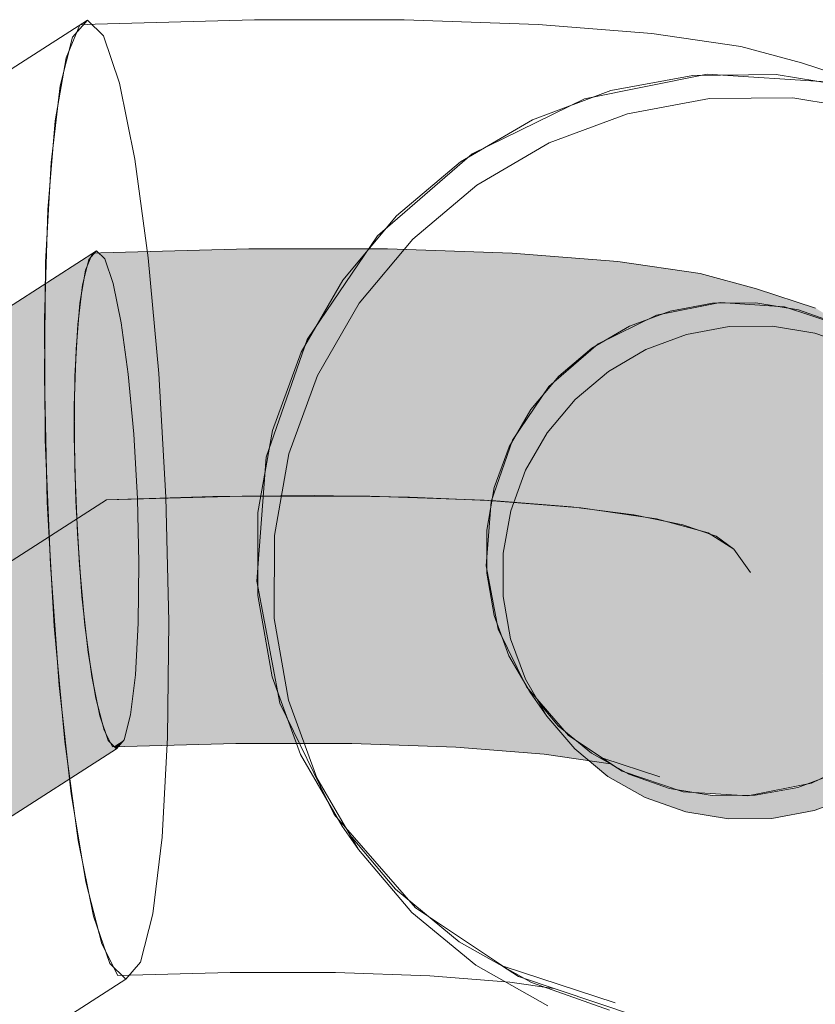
# Model space of a CAD drawing. Header units: millimetres. Extents: x 11681 to 15516, y 25095 to 29743.
# Tile 50 of 96: x 13059 to 13077, y 27711 to 27733. Entities that reach past the tile are written whole.
import ezdxf

# ---------------------------------------------------------------- set-up
doc = ezdxf.new("R2010")
doc.units = ezdxf.units.MM
doc.layers.add('510-I Elektryczne', color=7, linetype='Continuous')
doc.layers.add('510-I Elektryczne_Nr_pióra__172', color=7, linetype='Continuous', lineweight=20, true_color=0x663200)
doc.layers.add('510-I Elektryczne_Nr_pióra__19', color=255, linetype='Continuous', lineweight=30)
doc.layers.add('XREF', color=8, linetype='Continuous', lineweight=9)

# ---------------------------------------------------------------- blocks, each defined once
blk = doc.blocks.new('parter 2025.10.15')
at = {"layer": '510-I Elektryczne', "linetype": 'Continuous', "lineweight": 5}
for points in [[(778.698, 2336.93), (778.524, 2336.923), (781.466, 2337.002), (781.906, 2337.017)], [(778.698, 2336.93), (778.524, 2336.923), (781.466, 2337.002), (781.906, 2337.017)], [(781.906, 2337.017), (781.466, 2337.002), (784.229, 2336.999), (784.917, 2337.013)], [(781.906, 2337.017), (781.466, 2337.002), (784.229, 2336.999), (784.917, 2337.013)], [(784.917, 2337.013), (784.229, 2336.999), (786.706, 2336.913), (787.618, 2336.919)], [(784.917, 2337.013), (784.229, 2336.999), (786.706, 2336.913), (787.618, 2336.919)], [(772.211, 2332.861), (772.045, 2332.67), (778.444, 2336.782), (778.609, 2336.973)], [(772.211, 2332.861), (772.045, 2332.67), (778.444, 2336.782), (778.609, 2336.973)], [(778.252, 2335.801), (778.972, 2336.263), (778.789, 2336.796), (778.381, 2336.533), (778.305, 2336.236)], [(778.252, 2335.801), (778.972, 2336.263), (778.789, 2336.796), (778.381, 2336.533), (778.305, 2336.236)], [(778.524, 2336.923), (778.37, 2336.55), (781.048, 2336.623), (781.466, 2337.002)], [(778.524, 2336.923), (778.37, 2336.55), (781.048, 2336.623), (781.466, 2337.002)], [(778.444, 2336.782), (778.381, 2336.533), (778.789, 2336.796), (778.609, 2336.973)], [(778.444, 2336.782), (778.381, 2336.533), (778.789, 2336.796), (778.609, 2336.973)], [(781.048, 2336.623), (783.561, 2336.62), (784.229, 2336.999), (781.466, 2337.002)], [(781.048, 2336.623), (783.561, 2336.62), (784.229, 2336.999), (781.466, 2337.002)], [(784.229, 2336.999), (783.561, 2336.62), (785.815, 2336.541), (786.706, 2336.913)], [(784.229, 2336.999), (783.561, 2336.62), (785.815, 2336.541), (786.706, 2336.913)], [(785.815, 2336.541), (787.724, 2336.391), (788.805, 2336.747), (786.706, 2336.913)], [(785.815, 2336.541), (787.724, 2336.391), (788.805, 2336.747), (786.706, 2336.913)], [(786.706, 2336.913), (788.805, 2336.747), (789.906, 2336.739), (787.618, 2336.919)], [(786.706, 2336.913), (788.805, 2336.747), (789.906, 2336.739), (787.618, 2336.919)], [(772.045, 2332.67), (771.906, 2332.124), (778.305, 2336.236), (778.444, 2336.782)], [(772.045, 2332.67), (771.906, 2332.124), (778.305, 2336.236), (778.444, 2336.782)], [(778.37, 2336.55), (778.248, 2335.839), (780.678, 2335.905), (781.048, 2336.623)], [(778.37, 2336.55), (778.248, 2335.839), (780.678, 2335.905), (781.048, 2336.623)], [(780.678, 2335.905), (782.959, 2335.902), (783.561, 2336.62), (781.048, 2336.623)], [(780.678, 2335.905), (782.959, 2335.902), (783.561, 2336.62), (781.048, 2336.623)], [(783.561, 2336.62), (782.959, 2335.902), (785.005, 2335.831), (785.815, 2336.541)], [(783.561, 2336.62), (782.959, 2335.902), (785.005, 2335.831), (785.815, 2336.541)], [(787.724, 2336.391), (789.217, 2336.173), (790.445, 2336.508), (788.805, 2336.747)], [(787.724, 2336.391), (789.217, 2336.173), (790.445, 2336.508), (788.805, 2336.747)], [(788.805, 2336.747), (790.445, 2336.508), (791.694, 2336.479), (789.906, 2336.739)], [(788.805, 2336.747), (790.445, 2336.508), (791.694, 2336.479), (789.906, 2336.739)], [(785.005, 2335.831), (786.738, 2335.694), (787.724, 2336.391), (785.815, 2336.541)], [(785.005, 2335.831), (786.738, 2335.694), (787.724, 2336.391), (785.815, 2336.541)], [(786.738, 2335.694), (788.093, 2335.497), (789.217, 2336.173), (787.724, 2336.391)], [(786.738, 2335.694), (788.093, 2335.497), (789.217, 2336.173), (787.724, 2336.391)], [(790.445, 2336.508), (789.217, 2336.173), (790.236, 2335.898), (791.565, 2336.205)], [(790.445, 2336.508), (789.217, 2336.173), (790.236, 2335.898), (791.565, 2336.205)], [(791.694, 2336.479), (790.445, 2336.508), (791.565, 2336.205), (792.915, 2336.149)], [(791.694, 2336.479), (790.445, 2336.508), (791.565, 2336.205), (792.915, 2336.149)], [(771.906, 2332.124), (771.802, 2331.261), (778.201, 2335.373), (778.305, 2336.236)], [(771.906, 2332.124), (771.802, 2331.261), (778.201, 2335.373), (778.305, 2336.236)], [(778.169, 2334.784), (779.144, 2335.411), (778.972, 2336.263), (778.252, 2335.801), (778.201, 2335.373)], [(778.169, 2334.784), (779.144, 2335.411), (778.972, 2336.263), (778.252, 2335.801), (778.201, 2335.373)], [(789.217, 2336.173), (788.093, 2335.497), (789.017, 2335.247), (790.236, 2335.898)], [(789.217, 2336.173), (788.093, 2335.497), (789.017, 2335.247), (790.236, 2335.898)], [(791.565, 2336.205), (790.236, 2335.898), (790.742, 2335.574), (792.122, 2335.85)], [(791.565, 2336.205), (790.236, 2335.898), (790.742, 2335.574), (792.122, 2335.85)], [(792.915, 2336.149), (791.565, 2336.205), (792.122, 2335.85), (793.522, 2335.761)], [(792.915, 2336.149), (791.565, 2336.205), (792.122, 2335.85), (793.522, 2335.761)], [(794.194, 2335.731), (792.915, 2336.149), (793.522, 2335.761), (794.848, 2335.314)], [(794.194, 2335.731), (792.915, 2336.149), (793.522, 2335.761), (794.848, 2335.314)], [(778.248, 2335.839), (778.165, 2334.838), (780.382, 2334.898), (780.678, 2335.905)], [(778.248, 2335.839), (778.165, 2334.838), (780.382, 2334.898), (780.678, 2335.905)], [(780.678, 2335.905), (780.382, 2334.898), (782.464, 2334.895), (782.959, 2335.902)], [(780.678, 2335.905), (780.382, 2334.898), (782.464, 2334.895), (782.959, 2335.902)], [(782.959, 2335.902), (782.464, 2334.895), (784.331, 2334.83), (785.005, 2335.831)], [(782.959, 2335.902), (782.464, 2334.895), (784.331, 2334.83), (785.005, 2335.831)], [(784.331, 2334.83), (785.913, 2334.705), (786.738, 2335.694), (785.005, 2335.831)], [(784.331, 2334.83), (785.913, 2334.705), (786.738, 2335.694), (785.005, 2335.831)], [(790.236, 2335.898), (789.017, 2335.247), (789.477, 2334.953), (790.742, 2335.574)], [(790.236, 2335.898), (789.017, 2335.247), (789.477, 2334.953), (790.742, 2335.574)], [(791.962, 2335.837), (791.039, 2335.666), (791.395, 2335.161), (792.319, 2335.332)], [(791.962, 2335.837), (791.039, 2335.666), (791.395, 2335.161), (792.319, 2335.332)], [(791.36, 2335.698), (791.874, 2335.657), (791.726, 2335.771)], [(791.36, 2335.698), (791.874, 2335.657), (791.726, 2335.771)], [(791.726, 2335.771), (791.874, 2335.657), (793.918, 2335.36), (793.327, 2335.773), (792.122, 2335.85)], [(791.726, 2335.771), (791.874, 2335.657), (793.918, 2335.36), (793.327, 2335.773), (792.122, 2335.85)], [(792.9, 2335.846), (791.962, 2335.837), (792.319, 2335.332), (793.256, 2335.342)], [(792.9, 2335.846), (791.962, 2335.837), (792.319, 2335.332), (793.256, 2335.342)], [(793.823, 2335.693), (792.9, 2335.846), (793.256, 2335.342), (794.179, 2335.188)], [(793.823, 2335.693), (792.9, 2335.846), (793.256, 2335.342), (794.179, 2335.188)], [(793.327, 2335.773), (793.918, 2335.36), (795.314, 2334.982), (794.787, 2335.334), (793.522, 2335.761)], [(793.327, 2335.773), (793.918, 2335.36), (795.314, 2334.982), (794.787, 2335.334), (793.522, 2335.761)], [(785.913, 2334.705), (787.149, 2334.525), (788.093, 2335.497), (786.738, 2335.694)], [(785.913, 2334.705), (787.149, 2334.525), (788.093, 2335.497), (786.738, 2335.694)], [(789.743, 2335.084), (789.874, 2334.873), (792.606, 2334.657), (791.874, 2335.657), (791.36, 2335.698), (790.742, 2335.574)], [(789.743, 2335.084), (789.874, 2334.873), (792.606, 2334.657), (791.874, 2335.657), (791.36, 2335.698), (790.742, 2335.574)], [(791.039, 2335.666), (790.157, 2335.338), (790.514, 2334.833), (791.395, 2335.161)], [(791.039, 2335.666), (790.157, 2335.338), (790.514, 2334.833), (791.395, 2335.161)], [(791.874, 2335.657), (792.606, 2334.657), (794.741, 2334.346), (793.918, 2335.36)], [(791.874, 2335.657), (792.606, 2334.657), (794.741, 2334.346), (793.918, 2335.36)], [(794.704, 2335.382), (793.823, 2335.693), (794.179, 2335.188), (795.06, 2334.878)], [(794.704, 2335.382), (793.823, 2335.693), (794.179, 2335.188), (795.06, 2334.878)], [(771.802, 2331.261), (771.741, 2330.14), (778.14, 2334.252), (778.201, 2335.373)], [(771.802, 2331.261), (771.741, 2330.14), (778.14, 2334.252), (778.201, 2335.373)], [(778.132, 2333.551), (779.295, 2334.298), (779.144, 2335.411), (778.169, 2334.784), (778.14, 2334.252)], [(778.132, 2333.551), (779.295, 2334.298), (779.144, 2335.411), (778.169, 2334.784), (778.14, 2334.252)], [(788.093, 2335.497), (787.149, 2334.525), (787.993, 2334.297), (789.017, 2335.247)], [(788.093, 2335.497), (787.149, 2334.525), (787.993, 2334.297), (789.017, 2335.247)], [(790.157, 2335.338), (789.345, 2334.863), (789.701, 2334.358), (790.514, 2334.833)], [(790.157, 2335.338), (789.345, 2334.863), (789.701, 2334.358), (790.514, 2334.833)], [(793.918, 2335.36), (794.741, 2334.346), (796.199, 2333.952), (795.314, 2334.982)], [(793.918, 2335.36), (794.741, 2334.346), (796.199, 2333.952), (795.314, 2334.982)], [(789.017, 2335.247), (787.993, 2334.297), (788.413, 2334.029), (789.477, 2334.953)], [(789.017, 2335.247), (787.993, 2334.297), (788.413, 2334.029), (789.477, 2334.953)], [(778.165, 2334.838), (778.127, 2333.614), (780.181, 2333.669), (780.382, 2334.898)], [(778.165, 2334.838), (778.127, 2333.614), (780.181, 2333.669), (780.382, 2334.898)], [(780.382, 2334.898), (780.181, 2333.669), (782.11, 2333.667), (782.464, 2334.895)], [(780.382, 2334.898), (780.181, 2333.669), (782.11, 2333.667), (782.464, 2334.895)], [(782.464, 2334.895), (782.11, 2333.667), (783.84, 2333.607), (784.331, 2334.83)], [(782.464, 2334.895), (782.11, 2333.667), (783.84, 2333.607), (784.331, 2334.83)], [(788.413, 2334.029), (788.209, 2333.729), (790.295, 2333.656), (789.874, 2334.873), (789.403, 2334.889)], [(788.413, 2334.029), (788.209, 2333.729), (790.295, 2333.656), (789.874, 2334.873), (789.403, 2334.889)], [(789.403, 2334.889), (789.874, 2334.873), (789.743, 2335.084), (789.477, 2334.953)], [(789.403, 2334.889), (789.874, 2334.873), (789.743, 2335.084), (789.477, 2334.953)], [(783.84, 2333.607), (785.306, 2333.491), (785.913, 2334.705), (784.331, 2334.83)], [(783.84, 2333.607), (785.306, 2333.491), (785.913, 2334.705), (784.331, 2334.83)], [(785.913, 2334.705), (785.306, 2333.491), (786.451, 2333.325), (787.149, 2334.525)], [(785.913, 2334.705), (785.306, 2333.491), (786.451, 2333.325), (787.149, 2334.525)], [(789.345, 2334.863), (788.626, 2334.255), (788.982, 2333.751), (789.701, 2334.358)], [(789.345, 2334.863), (788.626, 2334.255), (788.982, 2333.751), (789.701, 2334.358)], [(789.874, 2334.873), (790.295, 2333.656), (793.1, 2333.435), (792.606, 2334.657)], [(789.874, 2334.873), (790.295, 2333.656), (793.1, 2333.435), (792.606, 2334.657)], [(787.149, 2334.525), (786.451, 2333.325), (787.233, 2333.113), (787.993, 2334.297)], [(787.149, 2334.525), (786.451, 2333.325), (787.233, 2333.113), (787.993, 2334.297)], [(792.606, 2334.657), (793.1, 2333.435), (795.292, 2333.116), (794.741, 2334.346)], [(792.606, 2334.657), (793.1, 2333.435), (795.292, 2333.116), (794.741, 2334.346)], [(771.741, 2330.14), (771.727, 2328.836), (778.125, 2332.948), (778.14, 2334.252)], [(771.741, 2330.14), (771.727, 2328.836), (778.125, 2332.948), (778.14, 2334.252)], [(778.125, 2332.948), (778.144, 2332.183), (779.414, 2332.999), (779.295, 2334.298), (778.132, 2333.551)], [(778.125, 2332.948), (778.144, 2332.183), (779.414, 2332.999), (779.295, 2334.298), (778.132, 2333.551)], [(787.993, 2334.297), (787.233, 2333.113), (787.622, 2332.865), (788.413, 2334.029)], [(787.993, 2334.297), (787.233, 2333.113), (787.622, 2332.865), (788.413, 2334.029)], [(788.626, 2334.255), (788.022, 2333.534), (788.378, 2333.03), (788.982, 2333.751)], [(788.626, 2334.255), (788.022, 2333.534), (788.378, 2333.03), (788.982, 2333.751)], [(778.127, 2333.614), (778.136, 2332.251), (780.089, 2332.304), (780.181, 2333.669)], [(778.127, 2333.614), (778.136, 2332.251), (780.089, 2332.304), (780.181, 2333.669)], [(780.181, 2333.669), (780.089, 2332.304), (781.921, 2332.302), (782.11, 2333.667)], [(780.181, 2333.669), (780.089, 2332.304), (781.921, 2332.302), (782.11, 2333.667)], [(782.11, 2333.667), (781.921, 2332.302), (783.565, 2332.245), (783.84, 2333.607)], [(782.11, 2333.667), (781.921, 2332.302), (783.565, 2332.245), (783.84, 2333.607)], [(783.84, 2333.607), (783.565, 2332.245), (784.958, 2332.135), (785.306, 2333.491)], [(783.84, 2333.607), (783.565, 2332.245), (784.958, 2332.135), (785.306, 2333.491)], [(787.622, 2332.865), (787.461, 2332.403), (790.492, 2332.298), (790.295, 2333.656), (788.209, 2333.729)], [(787.622, 2332.865), (787.461, 2332.403), (790.492, 2332.298), (790.295, 2333.656), (788.209, 2333.729)], [(790.295, 2333.656), (790.492, 2332.298), (793.322, 2332.074), (793.1, 2333.435)], [(790.295, 2333.656), (790.492, 2332.298), (793.322, 2332.074), (793.1, 2333.435)], [(785.306, 2333.491), (784.958, 2332.135), (786.046, 2331.976), (786.451, 2333.325)], [(785.306, 2333.491), (784.958, 2332.135), (786.046, 2331.976), (786.451, 2333.325)], [(788.022, 2333.534), (787.552, 2332.721), (787.908, 2332.217), (788.378, 2333.03)], [(788.022, 2333.534), (787.552, 2332.721), (787.908, 2332.217), (788.378, 2333.03)], [(795.292, 2333.116), (793.1, 2333.435), (793.322, 2332.074), (795.533, 2331.752)], [(795.292, 2333.116), (793.1, 2333.435), (793.322, 2332.074), (795.533, 2331.752)], [(786.046, 2331.976), (786.789, 2331.776), (787.233, 2333.113), (786.451, 2333.325)], [(786.046, 2331.976), (786.789, 2331.776), (787.233, 2333.113), (786.451, 2333.325)], [(779.414, 2332.999), (778.144, 2332.183), (778.159, 2331.55), (778.202, 2330.775), (779.493, 2331.604)], [(779.414, 2332.999), (778.144, 2332.183), (778.159, 2331.55), (778.202, 2330.775), (779.493, 2331.604)], [(787.233, 2333.113), (786.789, 2331.776), (787.158, 2331.54), (787.622, 2332.865)], [(787.233, 2333.113), (786.789, 2331.776), (787.158, 2331.54), (787.622, 2332.865)], [(771.727, 2328.836), (771.76, 2327.438), (778.159, 2331.55), (778.125, 2332.948)], [(771.727, 2328.836), (771.76, 2327.438), (778.159, 2331.55), (778.125, 2332.948)], [(787.552, 2332.721), (787.23, 2331.84), (787.587, 2331.336), (787.908, 2332.217)], [(787.552, 2332.721), (787.23, 2331.84), (787.587, 2331.336), (787.908, 2332.217)], [(787.14, 2331.004), (790.451, 2330.889), (790.492, 2332.298), (787.461, 2332.403), (787.158, 2331.54), (787.143, 2331.33)], [(787.14, 2331.004), (790.451, 2330.889), (790.492, 2332.298), (787.461, 2332.403), (787.158, 2331.54), (787.143, 2331.33)], [(778.136, 2332.251), (778.193, 2330.843), (780.11, 2330.895), (780.089, 2332.304)], [(778.136, 2332.251), (778.193, 2330.843), (780.11, 2330.895), (780.089, 2332.304)], [(780.089, 2332.304), (780.11, 2330.895), (781.91, 2330.892), (781.921, 2332.302)], [(780.089, 2332.304), (780.11, 2330.895), (781.91, 2330.892), (781.921, 2332.302)], [(781.921, 2332.302), (781.91, 2330.892), (783.525, 2330.836), (783.565, 2332.245)], [(781.921, 2332.302), (781.91, 2330.892), (783.525, 2330.836), (783.565, 2332.245)], [(783.565, 2332.245), (783.525, 2330.836), (784.892, 2330.728), (784.958, 2332.135)], [(783.565, 2332.245), (783.525, 2330.836), (784.892, 2330.728), (784.958, 2332.135)], [(784.958, 2332.135), (784.892, 2330.728), (785.961, 2330.573), (786.046, 2331.976)], [(784.958, 2332.135), (784.892, 2330.728), (785.961, 2330.573), (786.046, 2331.976)], [(790.492, 2332.298), (790.451, 2330.889), (793.256, 2330.668), (793.322, 2332.074)], [(790.492, 2332.298), (790.451, 2330.889), (793.256, 2330.668), (793.322, 2332.074)], [(786.046, 2331.976), (785.961, 2330.573), (786.691, 2330.376), (786.789, 2331.776)], [(786.046, 2331.976), (785.961, 2330.573), (786.691, 2330.376), (786.789, 2331.776)], [(793.322, 2332.074), (793.256, 2330.668), (795.448, 2330.349), (795.533, 2331.752)], [(793.322, 2332.074), (793.256, 2330.668), (795.448, 2330.349), (795.533, 2331.752)], [(786.691, 2330.376), (787.054, 2330.144), (787.158, 2331.54), (786.789, 2331.776)], [(786.691, 2330.376), (787.054, 2330.144), (787.158, 2331.54), (786.789, 2331.776)], [(787.23, 2331.84), (787.066, 2330.919), (787.422, 2330.415), (787.587, 2331.336)], [(787.23, 2331.84), (787.066, 2330.919), (787.422, 2330.415), (787.587, 2331.336)], [(771.76, 2327.438), (771.839, 2326.043), (778.237, 2330.155), (778.159, 2331.55)], [(771.76, 2327.438), (771.839, 2326.043), (778.237, 2330.155), (778.159, 2331.55)], [(779.493, 2331.604), (778.202, 2330.775), (778.237, 2330.155), (778.304, 2329.421), (779.526, 2330.206)], [(779.493, 2331.604), (778.202, 2330.775), (778.237, 2330.155), (778.304, 2329.421), (779.526, 2330.206)], [(787.143, 2331.33), (787.118, 2331.004), (787.14, 2331.004)], [(787.143, 2331.33), (787.118, 2331.004), (787.14, 2331.004)], [(778.193, 2330.843), (778.292, 2329.484), (780.245, 2329.537), (780.11, 2330.895)], [(778.193, 2330.843), (778.292, 2329.484), (780.245, 2329.537), (780.11, 2330.895)], [(780.11, 2330.895), (780.245, 2329.537), (782.078, 2329.535), (781.91, 2330.892)], [(780.11, 2330.895), (780.245, 2329.537), (782.078, 2329.535), (781.91, 2330.892)], [(781.91, 2330.892), (782.078, 2329.535), (783.721, 2329.478), (783.525, 2330.836)], [(781.91, 2330.892), (782.078, 2329.535), (783.721, 2329.478), (783.525, 2330.836)], [(784.892, 2330.728), (783.525, 2330.836), (783.721, 2329.478), (785.114, 2329.368)], [(784.892, 2330.728), (783.525, 2330.836), (783.721, 2329.478), (785.114, 2329.368)], [(787.054, 2330.144), (787.151, 2329.632), (790.176, 2329.527), (790.451, 2330.889), (787.14, 2331.004), (787.092, 2330.659)], [(787.054, 2330.144), (787.151, 2329.632), (790.176, 2329.527), (790.451, 2330.889), (787.14, 2331.004), (787.092, 2330.659)], [(787.066, 2330.919), (787.065, 2329.985), (787.421, 2329.481), (787.422, 2330.415)], [(787.066, 2330.919), (787.065, 2329.985), (787.421, 2329.481), (787.422, 2330.415)], [(787.118, 2331.004), (787.092, 2330.659), (787.14, 2331.004)], [(787.118, 2331.004), (787.092, 2330.659), (787.14, 2331.004)], [(790.451, 2330.889), (790.176, 2329.527), (792.908, 2329.311), (793.256, 2330.668)], [(790.451, 2330.889), (790.176, 2329.527), (792.908, 2329.311), (793.256, 2330.668)], [(784.892, 2330.728), (785.114, 2329.368), (786.202, 2329.209), (785.961, 2330.573)], [(784.892, 2330.728), (785.114, 2329.368), (786.202, 2329.209), (785.961, 2330.573)], [(793.256, 2330.668), (792.908, 2329.311), (795.043, 2329.001), (795.448, 2330.349)], [(793.256, 2330.668), (792.908, 2329.311), (795.043, 2329.001), (795.448, 2330.349)], [(785.961, 2330.573), (786.202, 2329.209), (786.945, 2329.008), (786.691, 2330.376)], [(785.961, 2330.573), (786.202, 2329.209), (786.945, 2329.008), (786.691, 2330.376)], [(778.304, 2329.421), (778.356, 2328.856), (778.443, 2328.216), (779.512, 2328.902), (779.526, 2330.206)], [(778.304, 2329.421), (778.356, 2328.856), (778.443, 2328.216), (779.512, 2328.902), (779.526, 2330.206)], [(786.691, 2330.376), (786.945, 2329.008), (787.315, 2328.773), (787.054, 2330.144)], [(786.691, 2330.376), (786.945, 2329.008), (787.315, 2328.773), (787.054, 2330.144)], [(771.839, 2326.043), (771.957, 2324.744), (778.356, 2328.856), (778.237, 2330.155)], [(771.839, 2326.043), (771.957, 2324.744), (778.356, 2328.856), (778.237, 2330.155)], [(787.065, 2329.985), (787.227, 2329.067), (787.583, 2328.563), (787.421, 2329.481)], [(787.065, 2329.985), (787.227, 2329.067), (787.583, 2328.563), (787.421, 2329.481)], [(790.176, 2329.527), (787.151, 2329.632), (787.151, 2329.631), (787.315, 2328.773), (787.506, 2328.379), (789.685, 2328.304)], [(790.176, 2329.527), (787.151, 2329.632), (787.151, 2329.631), (787.315, 2328.773), (787.506, 2328.379), (789.685, 2328.304)], [(778.292, 2329.484), (778.428, 2328.268), (780.483, 2328.324), (780.245, 2329.537)], [(778.292, 2329.484), (778.428, 2328.268), (780.483, 2328.324), (780.245, 2329.537)], [(780.245, 2329.537), (780.483, 2328.324), (782.412, 2328.322), (782.078, 2329.535)], [(780.245, 2329.537), (780.483, 2328.324), (782.412, 2328.322), (782.078, 2329.535)], [(783.721, 2329.478), (782.078, 2329.535), (782.412, 2328.322), (784.142, 2328.261)], [(783.721, 2329.478), (782.078, 2329.535), (782.412, 2328.322), (784.142, 2328.261)], [(783.721, 2329.478), (784.142, 2328.261), (785.608, 2328.146), (785.114, 2329.368)], [(783.721, 2329.478), (784.142, 2328.261), (785.608, 2328.146), (785.114, 2329.368)], [(785.114, 2329.368), (785.608, 2328.146), (786.753, 2327.979), (786.202, 2329.209)], [(785.114, 2329.368), (785.608, 2328.146), (786.753, 2327.979), (786.202, 2329.209)], [(790.176, 2329.527), (789.685, 2328.304), (792.301, 2328.097), (792.908, 2329.311)], [(790.176, 2329.527), (789.685, 2328.304), (792.301, 2328.097), (792.908, 2329.311)], [(786.202, 2329.209), (786.753, 2327.979), (787.535, 2327.768), (786.945, 2329.008)], [(786.202, 2329.209), (786.753, 2327.979), (787.535, 2327.768), (786.945, 2329.008)], [(792.908, 2329.311), (792.301, 2328.097), (794.345, 2327.8), (795.043, 2329.001)], [(792.908, 2329.311), (792.301, 2328.097), (794.345, 2327.8), (795.043, 2329.001)], [(778.443, 2328.216), (778.507, 2327.743), (778.609, 2327.24), (779.45, 2327.781), (779.512, 2328.902)], [(778.443, 2328.216), (778.507, 2327.743), (778.609, 2327.24), (779.45, 2327.781), (779.512, 2328.902)], [(787.315, 2328.773), (786.945, 2329.008), (787.535, 2327.768), (787.924, 2327.519)], [(787.315, 2328.773), (786.945, 2329.008), (787.535, 2327.768), (787.924, 2327.519)], [(787.227, 2329.067), (787.546, 2328.192), (787.902, 2327.688), (787.583, 2328.563)], [(787.227, 2329.067), (787.546, 2328.192), (787.902, 2327.688), (787.583, 2328.563)], [(771.957, 2324.744), (772.108, 2323.631), (778.507, 2327.743), (778.356, 2328.856)], [(771.957, 2324.744), (772.108, 2323.631), (778.507, 2327.743), (778.356, 2328.856)], [(780.483, 2328.324), (778.428, 2328.268), (778.592, 2327.278), (780.809, 2327.338)], [(780.483, 2328.324), (778.428, 2328.268), (778.592, 2327.278), (780.809, 2327.338)], [(780.483, 2328.324), (780.809, 2327.338), (782.891, 2327.335), (782.412, 2328.322)], [(780.483, 2328.324), (780.809, 2327.338), (782.891, 2327.335), (782.412, 2328.322)], [(782.412, 2328.322), (782.891, 2327.335), (784.758, 2327.27), (784.142, 2328.261)], [(782.412, 2328.322), (782.891, 2327.335), (784.758, 2327.27), (784.142, 2328.261)], [(785.608, 2328.146), (784.142, 2328.261), (784.758, 2327.27), (786.34, 2327.146)], [(785.608, 2328.146), (784.142, 2328.261), (784.758, 2327.27), (786.34, 2327.146)], [(789.685, 2328.304), (787.506, 2328.379), (787.924, 2327.519), (788.085, 2327.335), (789.011, 2327.303)], [(789.685, 2328.304), (787.506, 2328.379), (787.924, 2327.519), (788.085, 2327.335), (789.011, 2327.303)], [(789.685, 2328.304), (789.011, 2327.303), (791.476, 2327.109), (792.301, 2328.097)], [(789.685, 2328.304), (789.011, 2327.303), (791.476, 2327.109), (792.301, 2328.097)], [(786.753, 2327.979), (785.608, 2328.146), (786.34, 2327.146), (787.576, 2326.966)], [(786.753, 2327.979), (785.608, 2328.146), (786.34, 2327.146), (787.576, 2326.966)], [(787.546, 2328.192), (788.014, 2327.388), (788.37, 2326.884), (787.902, 2327.688)], [(787.546, 2328.192), (788.014, 2327.388), (788.37, 2326.884), (787.902, 2327.688)], [(792.301, 2328.097), (791.476, 2327.109), (793.402, 2326.828), (794.345, 2327.8)], [(792.301, 2328.097), (791.476, 2327.109), (793.402, 2326.828), (794.345, 2327.8)], [(787.535, 2327.768), (786.753, 2327.979), (787.576, 2326.966), (788.42, 2326.737)], [(787.535, 2327.768), (786.753, 2327.979), (787.576, 2326.966), (788.42, 2326.737)], [(772.108, 2323.631), (772.281, 2322.779), (778.679, 2326.891), (778.507, 2327.743)], [(772.108, 2323.631), (772.281, 2322.779), (778.679, 2326.891), (778.507, 2327.743)], [(778.609, 2327.24), (778.679, 2326.891), (778.792, 2326.561), (779.347, 2326.918), (779.45, 2327.781)], [(778.609, 2327.24), (778.679, 2326.891), (778.792, 2326.561), (779.347, 2326.918), (779.45, 2327.781)], [(787.535, 2327.768), (788.42, 2326.737), (788.84, 2326.47), (787.924, 2327.519)], [(787.535, 2327.768), (788.42, 2326.737), (788.84, 2326.47), (787.924, 2327.519)], [(794.345, 2327.8), (793.402, 2326.828), (794.717, 2326.473), (795.741, 2327.422)], [(794.345, 2327.8), (793.402, 2326.828), (794.717, 2326.473), (795.741, 2327.422)], [(780.809, 2327.338), (778.592, 2327.278), (778.771, 2326.581), (781.201, 2326.646)], [(780.809, 2327.338), (778.592, 2327.278), (778.771, 2326.581), (781.201, 2326.646)], [(782.891, 2327.335), (780.809, 2327.338), (781.201, 2326.646), (783.482, 2326.643)], [(782.891, 2327.335), (780.809, 2327.338), (781.201, 2326.646), (783.482, 2326.643)], [(784.758, 2327.27), (782.891, 2327.335), (783.482, 2326.643), (785.528, 2326.572)], [(784.758, 2327.27), (782.891, 2327.335), (783.482, 2326.643), (785.528, 2326.572)], [(784.758, 2327.27), (785.528, 2326.572), (787.261, 2326.436), (786.34, 2327.146)], [(784.758, 2327.27), (785.528, 2326.572), (787.261, 2326.436), (786.34, 2327.146)], [(789.011, 2327.303), (788.085, 2327.335), (788.502, 2326.857)], [(789.011, 2327.303), (788.085, 2327.335), (788.502, 2326.857)], [(788.502, 2326.857), (788.772, 2326.548), (790.489, 2326.412), (791.476, 2327.109), (789.011, 2327.303)], [(788.502, 2326.857), (788.772, 2326.548), (790.489, 2326.412), (791.476, 2327.109), (789.011, 2327.303)], [(787.576, 2326.966), (786.34, 2327.146), (787.261, 2326.436), (788.616, 2326.238)], [(787.576, 2326.966), (786.34, 2327.146), (787.261, 2326.436), (788.616, 2326.238)], [(788.615, 2326.679), (788.214, 2327.152), (788.37, 2326.884), (788.972, 2326.175)], [(788.615, 2326.679), (788.214, 2327.152), (788.37, 2326.884), (788.972, 2326.175)], [(790.489, 2326.412), (792.278, 2326.152), (793.402, 2326.828), (791.476, 2327.109)], [(790.489, 2326.412), (792.278, 2326.152), (793.402, 2326.828), (791.476, 2327.109)], [(772.281, 2322.779), (772.463, 2322.246), (778.862, 2326.358), (778.679, 2326.891)], [(772.281, 2322.779), (772.463, 2322.246), (778.862, 2326.358), (778.679, 2326.891)], [(778.792, 2326.561), (778.862, 2326.358), (778.99, 2326.233), (779.207, 2326.372), (779.347, 2326.918)], [(778.792, 2326.561), (778.862, 2326.358), (778.99, 2326.233), (779.207, 2326.372), (779.347, 2326.918)], [(787.576, 2326.966), (788.616, 2326.238), (789.54, 2325.988), (788.42, 2326.737)], [(787.576, 2326.966), (788.616, 2326.238), (789.54, 2325.988), (788.42, 2326.737)], [(793.402, 2326.828), (792.278, 2326.152), (793.498, 2325.822), (794.717, 2326.473)], [(793.402, 2326.828), (792.278, 2326.152), (793.498, 2325.822), (794.717, 2326.473)], [(778.771, 2326.581), (778.954, 2326.224), (781.631, 2326.296), (781.201, 2326.646)], [(778.771, 2326.581), (778.954, 2326.224), (781.631, 2326.296), (781.201, 2326.646)], [(781.201, 2326.646), (781.631, 2326.296), (784.144, 2326.293), (783.482, 2326.643)], [(781.201, 2326.646), (781.631, 2326.296), (784.144, 2326.293), (783.482, 2326.643)], [(783.482, 2326.643), (784.144, 2326.293), (786.398, 2326.214), (785.528, 2326.572)], [(783.482, 2326.643), (784.144, 2326.293), (786.398, 2326.214), (785.528, 2326.572)], [(785.528, 2326.572), (786.398, 2326.214), (788.308, 2326.064), (787.261, 2326.436)], [(785.528, 2326.572), (786.398, 2326.214), (788.308, 2326.064), (787.261, 2326.436)], [(788.42, 2326.737), (789.54, 2325.988), (790, 2325.695), (788.84, 2326.47)], [(788.42, 2326.737), (789.54, 2325.988), (790, 2325.695), (788.84, 2326.47)], [(788.615, 2326.679), (788.972, 2326.175), (789.689, 2325.581), (789.333, 2326.086)], [(788.615, 2326.679), (788.972, 2326.175), (789.689, 2325.581), (789.333, 2326.086)], [(772.463, 2322.246), (772.643, 2322.069), (779.042, 2326.181), (778.862, 2326.358)], [(772.463, 2322.246), (772.643, 2322.069), (779.042, 2326.181), (778.862, 2326.358)], [(779.207, 2326.372), (778.99, 2326.233), (779.042, 2326.181)], [(779.207, 2326.372), (778.99, 2326.233), (779.042, 2326.181)], [(787.261, 2326.436), (788.308, 2326.064), (789.751, 2325.854), (789.722, 2325.873), (788.616, 2326.238)], [(787.261, 2326.436), (788.308, 2326.064), (789.751, 2325.854), (789.722, 2325.873), (788.616, 2326.238)], [(790.489, 2326.412), (788.772, 2326.548), (788.84, 2326.47), (789.443, 2326.067)], [(790.489, 2326.412), (788.772, 2326.548), (788.84, 2326.47), (789.443, 2326.067)], [(790.489, 2326.412), (789.443, 2326.067), (789.474, 2326.046), (791.049, 2325.817), (792.278, 2326.152)], [(790.489, 2326.412), (789.443, 2326.067), (789.474, 2326.046), (791.049, 2325.817), (792.278, 2326.152)], [(793.498, 2325.822), (794.106, 2325.434), (795.371, 2326.055), (794.717, 2326.473)], [(793.498, 2325.822), (794.106, 2325.434), (795.371, 2326.055), (794.717, 2326.473)], [(788.616, 2326.238), (789.722, 2325.873), (789.54, 2325.988)], [(788.616, 2326.238), (789.722, 2325.873), (789.54, 2325.988)], [(791.049, 2325.817), (792.169, 2325.514), (793.498, 2325.822), (792.278, 2326.152)], [(791.049, 2325.817), (792.169, 2325.514), (793.498, 2325.822), (792.278, 2326.152)], [(789.333, 2326.086), (789.689, 2325.581), (790.501, 2325.122), (790.144, 2325.627)], [(789.333, 2326.086), (789.689, 2325.581), (790.501, 2325.122), (790.144, 2325.627)], [(791.049, 2325.817), (789.474, 2326.046), (789.58, 2325.975), (789.988, 2325.842)], [(791.049, 2325.817), (789.474, 2326.046), (789.58, 2325.975), (789.988, 2325.842)], [(790.819, 2325.571), (789.58, 2325.975), (790, 2325.695), (791.326, 2325.248)], [(790.819, 2325.571), (789.58, 2325.975), (790, 2325.695), (791.326, 2325.248)], [(791.049, 2325.817), (789.988, 2325.842), (790.819, 2325.571), (792.169, 2325.514)], [(791.049, 2325.817), (789.988, 2325.842), (790.819, 2325.571), (792.169, 2325.514)], [(792.169, 2325.514), (792.726, 2325.159), (794.106, 2325.434), (793.498, 2325.822)], [(792.169, 2325.514), (792.726, 2325.159), (794.106, 2325.434), (793.498, 2325.822)], [(790.144, 2325.627), (790.501, 2325.122), (791.381, 2324.812), (791.025, 2325.316)], [(790.144, 2325.627), (790.501, 2325.122), (791.381, 2324.812), (791.025, 2325.316)], [(790.819, 2325.571), (791.326, 2325.248), (792.726, 2325.159), (792.169, 2325.514)], [(790.819, 2325.571), (791.326, 2325.248), (792.726, 2325.159), (792.169, 2325.514)], [(793.809, 2325.343), (794.165, 2324.839), (795.047, 2325.167), (794.691, 2325.671)], [(793.809, 2325.343), (794.165, 2324.839), (795.047, 2325.167), (794.691, 2325.671)], [(791.025, 2325.316), (791.381, 2324.812), (792.304, 2324.658), (791.948, 2325.163)], [(791.025, 2325.316), (791.381, 2324.812), (792.304, 2324.658), (791.948, 2325.163)], [(792.886, 2325.172), (793.242, 2324.668), (794.165, 2324.839), (793.809, 2325.343)], [(792.886, 2325.172), (793.242, 2324.668), (794.165, 2324.839), (793.809, 2325.343)], [(791.948, 2325.163), (792.304, 2324.658), (793.242, 2324.668), (792.886, 2325.172)], [(791.948, 2325.163), (792.304, 2324.658), (793.242, 2324.668), (792.886, 2325.172)]]:
    blk.add_hatch(color=8, dxfattribs=at).paths.add_polyline_path(points)
at = {"layer": '510-I Elektryczne_Nr_pióra__172', "color": 8, "linetype": 'Continuous', "lineweight": 5}
for p, q in [((772.01, 2337.857), (778.409, 2341.969)), ((772.01, 2337.857), (778.409, 2341.969)), ((778.409, 2341.969), (778.091, 2341.601)), ((778.409, 2341.969), (778.091, 2341.601)), ((778.756, 2341.628), (778.409, 2341.969)), ((778.756, 2341.628), (778.409, 2341.969)), ((778.579, 2341.887), (782.033, 2341.981)), ((778.579, 2341.887), (782.033, 2341.981)), ((782.033, 2341.981), (785.275, 2341.977)), ((782.033, 2341.981), (785.275, 2341.977)), ((785.275, 2341.977), (788.183, 2341.876)), ((785.275, 2341.977), (788.183, 2341.876)), ((778.244, 2341.872), (777.948, 2341.155)), ((778.244, 2341.872), (777.948, 2341.155)), ((778.579, 2341.887), (778.244, 2341.872)), ((778.579, 2341.887), (778.244, 2341.872)), ((788.183, 2341.876), (790.646, 2341.681)), ((788.183, 2341.876), (790.646, 2341.681)), ((778.091, 2341.601), (777.822, 2340.551)), ((778.091, 2341.601), (777.822, 2340.551)), ((779.107, 2340.602), (778.756, 2341.628)), ((779.107, 2340.602), (778.756, 2341.628)), ((790.646, 2341.681), (792.571, 2341.401)), ((790.646, 2341.681), (792.571, 2341.401)), ((792.571, 2341.401), (793.886, 2341.046)), ((792.571, 2341.401), (793.886, 2341.046)), ((777.948, 2341.155), (777.713, 2339.786)), ((777.948, 2341.155), (777.713, 2339.786)), ((796.348, 2340.242), (793.886, 2341.046)), ((796.348, 2340.242), (793.886, 2341.046)), ((791.843, 2340.799), (789.185, 2340.269)), ((791.843, 2340.799), (789.185, 2340.269)), ((791.535, 2340.774), (789.756, 2340.445)), ((791.535, 2340.774), (789.756, 2340.445)), ((793.341, 2340.792), (791.535, 2340.774)), ((793.341, 2340.792), (791.535, 2340.774)), ((794.539, 2340.628), (791.843, 2340.799)), ((794.539, 2340.628), (791.843, 2340.799)), ((795.119, 2340.497), (793.341, 2340.792)), ((795.119, 2340.497), (793.341, 2340.792)), ((777.822, 2340.551), (777.623, 2338.889)), ((777.822, 2340.551), (777.623, 2338.889)), ((779.44, 2338.961), (779.107, 2340.602)), ((779.44, 2338.961), (779.107, 2340.602)), ((789.756, 2340.445), (788.059, 2339.813)), ((789.756, 2340.445), (788.059, 2339.813)), ((789.185, 2340.269), (786.749, 2339.073)), ((789.185, 2340.269), (786.749, 2339.073)), ((791.891, 2340.27), (790.113, 2339.94)), ((791.891, 2340.27), (790.113, 2339.94)), ((793.697, 2340.288), (791.891, 2340.27)), ((793.697, 2340.288), (791.891, 2340.27)), ((795.475, 2339.993), (793.697, 2340.288)), ((795.475, 2339.993), (793.697, 2340.288)), ((777.713, 2339.786), (777.553, 2337.857)), ((777.713, 2339.786), (777.553, 2337.857)), ((788.059, 2339.813), (786.494, 2338.898)), ((788.059, 2339.813), (786.494, 2338.898)), ((790.113, 2339.94), (788.415, 2339.309)), ((790.113, 2339.94), (788.415, 2339.309)), ((788.415, 2339.309), (786.85, 2338.394)), ((788.415, 2339.309), (786.85, 2338.394)), ((779.73, 2336.817), (779.44, 2338.961)), ((779.73, 2336.817), (779.44, 2338.961)), ((786.749, 2339.073), (784.699, 2337.293)), ((786.749, 2339.073), (784.699, 2337.293)), ((777.623, 2338.889), (777.505, 2336.728)), ((777.623, 2338.889), (777.505, 2336.728)), ((786.494, 2338.898), (785.109, 2337.729)), ((786.494, 2338.898), (785.109, 2337.729)), ((786.85, 2338.394), (785.465, 2337.224)), ((786.85, 2338.394), (785.465, 2337.224)), ((777.553, 2337.857), (777.479, 2335.5)), ((777.553, 2337.857), (777.479, 2335.5)), ((785.109, 2337.729), (783.946, 2336.339)), ((785.109, 2337.729), (783.946, 2336.339)), ((784.699, 2337.293), (783.176, 2335.051)), ((784.699, 2337.293), (783.176, 2335.051)), ((785.465, 2337.224), (784.302, 2335.835)), ((785.465, 2337.224), (784.302, 2335.835)), ((778.698, 2336.93), (781.906, 2337.017)), ((778.698, 2336.93), (781.906, 2337.017)), ((781.906, 2337.017), (784.917, 2337.013)), ((781.906, 2337.017), (784.917, 2337.013)), ((784.917, 2337.013), (787.618, 2336.919)), ((784.917, 2337.013), (787.618, 2336.919)), ((772.211, 2332.861), (778.609, 2336.973)), ((772.211, 2332.861), (778.609, 2336.973)), ((778.524, 2336.923), (778.37, 2336.55)), ((778.524, 2336.923), (778.37, 2336.55)), ((778.609, 2336.973), (778.444, 2336.782)), ((778.609, 2336.973), (778.444, 2336.782)), ((778.698, 2336.93), (778.524, 2336.923)), ((778.698, 2336.93), (778.524, 2336.923)), ((778.789, 2336.796), (778.609, 2336.973)), ((778.789, 2336.796), (778.609, 2336.973)), ((778.972, 2336.263), (778.789, 2336.796)), ((778.972, 2336.263), (778.789, 2336.796)), ((779.959, 2334.316), (779.73, 2336.817)), ((779.959, 2334.316), (779.73, 2336.817)), ((787.618, 2336.919), (789.906, 2336.739)), ((787.618, 2336.919), (789.906, 2336.739)), ((777.505, 2336.728), (777.477, 2334.217)), ((777.505, 2336.728), (777.477, 2334.217)), ((778.444, 2336.782), (778.305, 2336.236)), ((778.444, 2336.782), (778.305, 2336.236)), ((789.906, 2336.739), (791.694, 2336.479)), ((789.906, 2336.739), (791.694, 2336.479)), ((778.37, 2336.55), (778.248, 2335.839)), ((778.37, 2336.55), (778.248, 2335.839)), ((791.694, 2336.479), (792.915, 2336.149)), ((791.694, 2336.479), (792.915, 2336.149)), ((778.305, 2336.236), (778.201, 2335.373)), ((778.305, 2336.236), (778.201, 2335.373)), ((779.144, 2335.411), (778.972, 2336.263)), ((779.144, 2335.411), (778.972, 2336.263)), ((783.946, 2336.339), (783.041, 2334.773)), ((783.946, 2336.339), (783.041, 2334.773)), ((794.194, 2335.731), (792.915, 2336.149)), ((794.194, 2335.731), (792.915, 2336.149)), ((778.248, 2335.839), (778.165, 2334.838)), ((778.248, 2335.839), (778.165, 2334.838)), ((784.302, 2335.835), (783.397, 2334.269)), ((784.302, 2335.835), (783.397, 2334.269)), ((792.122, 2335.85), (790.742, 2335.574)), ((792.122, 2335.85), (790.742, 2335.574)), ((791.962, 2335.837), (791.039, 2335.666)), ((791.962, 2335.837), (791.039, 2335.666)), ((792.9, 2335.846), (791.962, 2335.837)), ((792.9, 2335.846), (791.962, 2335.837)), ((793.522, 2335.761), (792.122, 2335.85)), ((793.522, 2335.761), (792.122, 2335.85)), ((793.823, 2335.693), (792.9, 2335.846)), ((793.823, 2335.693), (792.9, 2335.846)), ((794.848, 2335.314), (793.522, 2335.761)), ((794.848, 2335.314), (793.522, 2335.761)), ((790.742, 2335.574), (789.477, 2334.953)), ((790.742, 2335.574), (789.477, 2334.953)), ((791.039, 2335.666), (790.157, 2335.338)), ((791.039, 2335.666), (790.157, 2335.338)), ((794.704, 2335.382), (793.823, 2335.693)), ((794.704, 2335.382), (793.823, 2335.693)), ((777.479, 2335.5), (777.498, 2332.876)), ((777.479, 2335.5), (777.498, 2332.876)), ((778.201, 2335.373), (778.14, 2334.252)), ((778.201, 2335.373), (778.14, 2334.252)), ((779.295, 2334.298), (779.144, 2335.411)), ((779.295, 2334.298), (779.144, 2335.411)), ((790.157, 2335.338), (789.345, 2334.863)), ((790.157, 2335.338), (789.345, 2334.863)), ((792.319, 2335.332), (791.395, 2335.161)), ((792.319, 2335.332), (791.395, 2335.161)), ((793.256, 2335.342), (792.319, 2335.332)), ((793.256, 2335.342), (792.319, 2335.332)), ((794.179, 2335.188), (793.256, 2335.342)), ((794.179, 2335.188), (793.256, 2335.342)), ((791.395, 2335.161), (790.514, 2334.833)), ((791.395, 2335.161), (790.514, 2334.833)), ((795.06, 2334.878), (794.179, 2335.188)), ((795.06, 2334.878), (794.179, 2335.188)), ((783.176, 2335.051), (782.283, 2332.498)), ((783.176, 2335.051), (782.283, 2332.498)), ((789.477, 2334.953), (788.413, 2334.029)), ((789.477, 2334.953), (788.413, 2334.029)), ((778.165, 2334.838), (778.127, 2333.614)), ((778.165, 2334.838), (778.127, 2333.614)), ((783.041, 2334.773), (782.421, 2333.077)), ((783.041, 2334.773), (782.421, 2333.077)), ((789.345, 2334.863), (788.626, 2334.255)), ((789.345, 2334.863), (788.626, 2334.255)), ((790.514, 2334.833), (789.701, 2334.358)), ((790.514, 2334.833), (789.701, 2334.358)), ((778.14, 2334.252), (778.125, 2332.948)), ((778.14, 2334.252), (778.125, 2332.948)), ((779.414, 2332.999), (779.295, 2334.298)), ((779.414, 2332.999), (779.295, 2334.298)), ((780.11, 2331.629), (779.959, 2334.316)), ((780.11, 2331.629), (779.959, 2334.316)), ((783.397, 2334.269), (782.778, 2332.573)), ((783.397, 2334.269), (782.778, 2332.573)), ((788.626, 2334.255), (788.022, 2333.534)), ((788.626, 2334.255), (788.022, 2333.534)), ((789.701, 2334.358), (788.982, 2333.751)), ((789.701, 2334.358), (788.982, 2333.751)), ((777.477, 2334.217), (777.541, 2331.526)), ((777.477, 2334.217), (777.541, 2331.526)), ((788.413, 2334.029), (787.622, 2332.865)), ((788.413, 2334.029), (787.622, 2332.865)), ((778.127, 2333.614), (778.136, 2332.251)), ((778.127, 2333.614), (778.136, 2332.251)), ((788.982, 2333.751), (788.378, 2333.03)), ((788.982, 2333.751), (788.378, 2333.03)), ((788.022, 2333.534), (787.552, 2332.721)), ((788.022, 2333.534), (787.552, 2332.721)), ((779.493, 2331.604), (779.414, 2332.999)), ((779.493, 2331.604), (779.414, 2332.999)), ((782.421, 2333.077), (782.105, 2331.303)), ((782.421, 2333.077), (782.105, 2331.303)), ((788.378, 2333.03), (787.908, 2332.217)), ((788.378, 2333.03), (787.908, 2332.217)), ((777.498, 2332.876), (777.607, 2330.163)), ((777.498, 2332.876), (777.607, 2330.163)), ((778.125, 2332.948), (778.159, 2331.55)), ((778.125, 2332.948), (778.159, 2331.55)), ((787.622, 2332.865), (787.158, 2331.54)), ((787.622, 2332.865), (787.158, 2331.54)), ((782.778, 2332.573), (782.462, 2330.798)), ((782.778, 2332.573), (782.462, 2330.798)), ((787.552, 2332.721), (787.23, 2331.84)), ((787.552, 2332.721), (787.23, 2331.84)), ((782.283, 2332.498), (782.081, 2329.81)), ((782.283, 2332.498), (782.081, 2329.81)), ((778.136, 2332.251), (778.193, 2330.843)), ((778.136, 2332.251), (778.193, 2330.843)), ((787.908, 2332.217), (787.587, 2331.336)), ((787.908, 2332.217), (787.587, 2331.336)), ((787.23, 2331.84), (787.066, 2330.919)), ((787.23, 2331.84), (787.066, 2330.919)), ((777.541, 2331.526), (777.693, 2328.838)), ((777.541, 2331.526), (777.693, 2328.838)), ((778.159, 2331.55), (778.237, 2330.155)), ((778.159, 2331.55), (778.237, 2330.155)), ((779.526, 2330.206), (779.493, 2331.604)), ((779.526, 2330.206), (779.493, 2331.604)), ((780.174, 2328.937), (780.11, 2331.629)), ((780.174, 2328.937), (780.11, 2331.629)), ((787.158, 2331.54), (787.054, 2330.144)), ((787.158, 2331.54), (787.054, 2330.144)), ((782.105, 2331.303), (782.103, 2329.504)), ((782.105, 2331.303), (782.103, 2329.504)), ((787.587, 2331.336), (787.422, 2330.415)), ((787.587, 2331.336), (787.422, 2330.415)), ((778.193, 2330.843), (778.292, 2329.484)), ((778.193, 2330.843), (778.292, 2329.484)), ((787.066, 2330.919), (787.065, 2329.985)), ((787.066, 2330.919), (787.065, 2329.985)), ((782.462, 2330.798), (782.459, 2329)), ((782.462, 2330.798), (782.459, 2329)), ((787.422, 2330.415), (787.421, 2329.481)), ((787.422, 2330.415), (787.421, 2329.481)), ((779.512, 2328.902), (779.526, 2330.206)), ((779.512, 2328.902), (779.526, 2330.206)), ((777.607, 2330.163), (777.799, 2327.547)), ((777.607, 2330.163), (777.799, 2327.547)), ((778.237, 2330.155), (778.356, 2328.856)), ((778.237, 2330.155), (778.356, 2328.856)), ((787.054, 2330.144), (787.315, 2328.773)), ((787.054, 2330.144), (787.315, 2328.773)), ((787.065, 2329.985), (787.227, 2329.067)), ((787.065, 2329.985), (787.227, 2329.067)), ((782.081, 2329.81), (782.584, 2327.169)), ((782.081, 2329.81), (782.584, 2327.169)), ((778.292, 2329.484), (778.428, 2328.268)), ((778.292, 2329.484), (778.428, 2328.268)), ((782.103, 2329.504), (782.414, 2327.736)), ((782.103, 2329.504), (782.414, 2327.736)), ((787.421, 2329.481), (787.583, 2328.563)), ((787.421, 2329.481), (787.583, 2328.563)), ((779.45, 2327.781), (779.512, 2328.902)), ((779.45, 2327.781), (779.512, 2328.902)), ((780.147, 2326.426), (780.174, 2328.937)), ((780.147, 2326.426), (780.174, 2328.937)), ((782.459, 2329), (782.77, 2327.232)), ((782.459, 2329), (782.77, 2327.232)), ((787.227, 2329.067), (787.546, 2328.192)), ((787.227, 2329.067), (787.546, 2328.192)), ((777.693, 2328.838), (777.921, 2326.337)), ((777.693, 2328.838), (777.921, 2326.337)), ((778.356, 2328.856), (778.507, 2327.743)), ((778.356, 2328.856), (778.507, 2327.743)), ((787.315, 2328.773), (787.924, 2327.519)), ((787.315, 2328.773), (787.924, 2327.519)), ((787.583, 2328.563), (787.902, 2327.688)), ((787.583, 2328.563), (787.902, 2327.688)), ((778.428, 2328.268), (778.592, 2327.278)), ((778.428, 2328.268), (778.592, 2327.278)), ((787.546, 2328.192), (788.014, 2327.388)), ((787.546, 2328.192), (788.014, 2327.388)), ((778.507, 2327.743), (778.679, 2326.891)), ((778.507, 2327.743), (778.679, 2326.891)), ((779.347, 2326.918), (779.45, 2327.781)), ((779.347, 2326.918), (779.45, 2327.781)), ((782.414, 2327.736), (783.029, 2326.052)), ((782.414, 2327.736), (783.029, 2326.052)), ((787.902, 2327.688), (788.37, 2326.884)), ((787.902, 2327.688), (788.37, 2326.884)), ((777.799, 2327.547), (778.061, 2325.205)), ((777.799, 2327.547), (778.061, 2325.205)), ((787.924, 2327.519), (788.84, 2326.47)), ((787.924, 2327.519), (788.84, 2326.47)), ((778.592, 2327.278), (778.771, 2326.581)), ((778.592, 2327.278), (778.771, 2326.581)), ((782.77, 2327.232), (783.386, 2325.548)), ((782.77, 2327.232), (783.386, 2325.548)), ((788.014, 2327.388), (788.37, 2326.884)), ((788.014, 2327.388), (788.37, 2326.884)), ((782.584, 2327.169), (783.757, 2324.756)), ((782.584, 2327.169), (783.757, 2324.756)), ((788.214, 2327.152), (788.615, 2326.679)), ((788.214, 2327.152), (788.615, 2326.679)), ((778.679, 2326.891), (778.862, 2326.358)), ((778.679, 2326.891), (778.862, 2326.358)), ((779.207, 2326.372), (779.347, 2326.918)), ((779.207, 2326.372), (779.347, 2326.918)), ((788.37, 2326.884), (788.972, 2326.175)), ((788.37, 2326.884), (788.972, 2326.175)), ((778.771, 2326.581), (778.954, 2326.224)), ((778.771, 2326.581), (778.954, 2326.224)), ((788.615, 2326.679), (789.333, 2326.086)), ((788.615, 2326.679), (789.333, 2326.086)), ((778.862, 2326.358), (779.042, 2326.181)), ((778.862, 2326.358), (779.042, 2326.181)), ((779.042, 2326.181), (779.207, 2326.372)), ((779.042, 2326.181), (779.207, 2326.372)), ((780.029, 2324.265), (780.147, 2326.426)), ((780.029, 2324.265), (780.147, 2326.426)), ((788.84, 2326.47), (790, 2325.695)), ((788.84, 2326.47), (790, 2325.695)), ((772.643, 2322.069), (779.042, 2326.181)), ((772.643, 2322.069), (779.042, 2326.181)), ((777.921, 2326.337), (778.212, 2324.193)), ((777.921, 2326.337), (778.212, 2324.193)), ((778.954, 2326.224), (781.631, 2326.296)), ((778.954, 2326.224), (781.631, 2326.296)), ((781.631, 2326.296), (784.144, 2326.293)), ((781.631, 2326.296), (784.144, 2326.293)), ((784.144, 2326.293), (786.398, 2326.214)), ((784.144, 2326.293), (786.398, 2326.214)), ((786.398, 2326.214), (788.308, 2326.064)), ((786.398, 2326.214), (788.308, 2326.064)), ((788.972, 2326.175), (789.689, 2325.581)), ((788.972, 2326.175), (789.689, 2325.581)), ((783.029, 2326.052), (783.93, 2324.503)), ((783.029, 2326.052), (783.93, 2324.503)), ((788.308, 2326.064), (789.751, 2325.854)), ((788.308, 2326.064), (789.751, 2325.854)), ((789.333, 2326.086), (790.144, 2325.627)), ((789.333, 2326.086), (790.144, 2325.627)), ((789.54, 2325.988), (790, 2325.695)), ((789.54, 2325.988), (790, 2325.695)), ((789.58, 2325.975), (790.819, 2325.571)), ((789.58, 2325.975), (790.819, 2325.571)), ((794.106, 2325.434), (795.371, 2326.055)), ((794.106, 2325.434), (795.371, 2326.055)), ((783.386, 2325.548), (784.286, 2323.999)), ((783.386, 2325.548), (784.286, 2323.999)), ((789.689, 2325.581), (790.501, 2325.122)), ((789.689, 2325.581), (790.501, 2325.122)), ((790, 2325.695), (791.326, 2325.248)), ((790, 2325.695), (791.326, 2325.248)), ((790.144, 2325.627), (791.025, 2325.316)), ((790.144, 2325.627), (791.025, 2325.316)), ((793.809, 2325.343), (794.691, 2325.671)), ((793.809, 2325.343), (794.691, 2325.671)), ((791.025, 2325.316), (791.948, 2325.163)), ((791.025, 2325.316), (791.948, 2325.163)), ((792.726, 2325.159), (794.106, 2325.434)), ((792.726, 2325.159), (794.106, 2325.434)), ((792.886, 2325.172), (793.809, 2325.343)), ((792.886, 2325.172), (793.809, 2325.343)), ((778.061, 2325.205), (778.375, 2323.297)), ((778.061, 2325.205), (778.375, 2323.297)), ((790.501, 2325.122), (791.381, 2324.812)), ((790.501, 2325.122), (791.381, 2324.812)), ((791.326, 2325.248), (792.726, 2325.159)), ((791.326, 2325.248), (792.726, 2325.159)), ((791.948, 2325.163), (792.886, 2325.172)), ((791.948, 2325.163), (792.886, 2325.172)), ((794.165, 2324.839), (795.047, 2325.167)), ((794.165, 2324.839), (795.047, 2325.167)), ((783.757, 2324.756), (785.522, 2322.734)), ((783.757, 2324.756), (785.522, 2322.734)), ((791.381, 2324.812), (792.304, 2324.658)), ((791.381, 2324.812), (792.304, 2324.658)), ((792.304, 2324.658), (793.242, 2324.668)), ((792.304, 2324.658), (793.242, 2324.668)), ((793.242, 2324.668), (794.165, 2324.839)), ((793.242, 2324.668), (794.165, 2324.839)), ((783.93, 2324.503), (784.286, 2323.999)), ((783.93, 2324.503), (784.286, 2323.999)), ((779.829, 2322.603), (780.029, 2324.265)), ((779.829, 2322.603), (780.029, 2324.265)), ((784.131, 2324.267), (785.089, 2323.137)), ((784.131, 2324.267), (785.089, 2323.137)), ((778.212, 2324.193), (778.544, 2322.552)), ((778.212, 2324.193), (778.544, 2322.552)), ((784.286, 2323.999), (785.445, 2322.632)), ((784.286, 2323.999), (785.445, 2322.632)), ((778.375, 2323.297), (778.72, 2321.954)), ((778.375, 2323.297), (778.72, 2321.954)), ((785.089, 2323.137), (786.471, 2321.994)), ((785.089, 2323.137), (786.471, 2321.994)), ((785.522, 2322.734), (787.756, 2321.241)), ((785.522, 2322.734), (787.756, 2321.241)), ((778.544, 2322.552), (778.896, 2321.526)), ((778.544, 2322.552), (778.896, 2321.526)), ((779.561, 2321.553), (779.829, 2322.603)), ((779.561, 2321.553), (779.829, 2322.603)), ((785.445, 2322.632), (786.827, 2321.49)), ((785.445, 2322.632), (786.827, 2321.49)), ((778.72, 2321.954), (779.072, 2321.267)), ((778.72, 2321.954), (779.072, 2321.267)), ((786.471, 2321.994), (788.033, 2321.11)), ((786.471, 2321.994), (788.033, 2321.11)), ((778.896, 2321.526), (779.242, 2321.185)), ((778.896, 2321.526), (779.242, 2321.185)), ((779.242, 2321.185), (779.561, 2321.553)), ((779.242, 2321.185), (779.561, 2321.553)), ((786.827, 2321.49), (788.39, 2320.606)), ((786.827, 2321.49), (788.39, 2320.606)), ((787.386, 2321.478), (787.756, 2321.241)), ((787.386, 2321.478), (787.756, 2321.241)), ((787.418, 2321.467), (789.848, 2320.674)), ((787.418, 2321.467), (789.848, 2320.674)), ((779.072, 2321.267), (781.504, 2321.332)), ((779.072, 2321.267), (781.504, 2321.332)), ((781.504, 2321.332), (783.786, 2321.33)), ((781.504, 2321.332), (783.786, 2321.33)), ((783.786, 2321.33), (785.833, 2321.258)), ((783.786, 2321.33), (785.833, 2321.258)), ((785.833, 2321.258), (787.568, 2321.122)), ((785.833, 2321.258), (787.568, 2321.122)), ((787.756, 2321.241), (790.309, 2320.38)), ((787.756, 2321.241), (790.309, 2320.38)), ((772.844, 2317.073), (779.242, 2321.185)), ((772.844, 2317.073), (779.242, 2321.185)), ((787.568, 2321.122), (788.523, 2320.983)), ((787.568, 2321.122), (788.523, 2320.983)), ((788.033, 2321.11), (789.729, 2320.512)), ((788.033, 2321.11), (789.729, 2320.512))]:
    blk.add_line(p, q, dxfattribs=at)
at = {"layer": '510-I Elektryczne_Nr_pióra__19', "color": 8, "linetype": 'Continuous', "lineweight": 5}
for p, q in [((772.427, 2327.465), (778.826, 2331.577)), ((772.427, 2327.465), (778.826, 2331.577)), ((781.768, 2331.656), (778.826, 2331.577)), ((781.768, 2331.656), (778.826, 2331.577)), ((784.531, 2331.653), (781.768, 2331.656)), ((784.531, 2331.653), (781.768, 2331.656)), ((787.008, 2331.567), (784.531, 2331.653)), ((787.008, 2331.567), (784.531, 2331.653)), ((789.107, 2331.401), (787.008, 2331.567)), ((789.107, 2331.401), (787.008, 2331.567)), ((790.747, 2331.163), (789.107, 2331.401)), ((790.747, 2331.163), (789.107, 2331.401)), ((791.867, 2330.86), (790.747, 2331.163)), ((791.867, 2330.86), (790.747, 2331.163)), ((792.424, 2330.504), (791.867, 2330.86)), ((792.424, 2330.504), (791.867, 2330.86)), ((792.424, 2330.504), (792.78, 2330)), ((792.424, 2330.504), (792.78, 2330))]:
    blk.add_line(p, q, dxfattribs=at)
at = {"layer": '510-I Elektryczne_Nr_pióra__19', "color": 8, "linetype": 'Continuous', "lineweight": 5, "flags": 128}
blk.add_lwpolyline([(778.826, 2331.577), (781.126, 2331.646), (783.332, 2331.665), (785.393, 2331.633), (787.262, 2331.552), (788.895, 2331.424), (790.256, 2331.25), (791.312, 2331.035), (792.041, 2330.785), (792.424, 2330.504)], dxfattribs=at)
blk.add_lwpolyline([(778.826, 2331.577), (781.126, 2331.646), (783.332, 2331.665), (785.393, 2331.633), (787.262, 2331.552), (788.895, 2331.424), (790.256, 2331.25), (791.312, 2331.035), (792.041, 2330.785), (792.424, 2330.504)], dxfattribs=at)

msp = doc.modelspace()

# ---------------------------------------------------------------- block references
at = {"layer": 'XREF'}
msp.add_blockref('parter 2025.10.15', (12282.339, 25390.784), dxfattribs=at)

doc.saveas('drawing.dxf')
